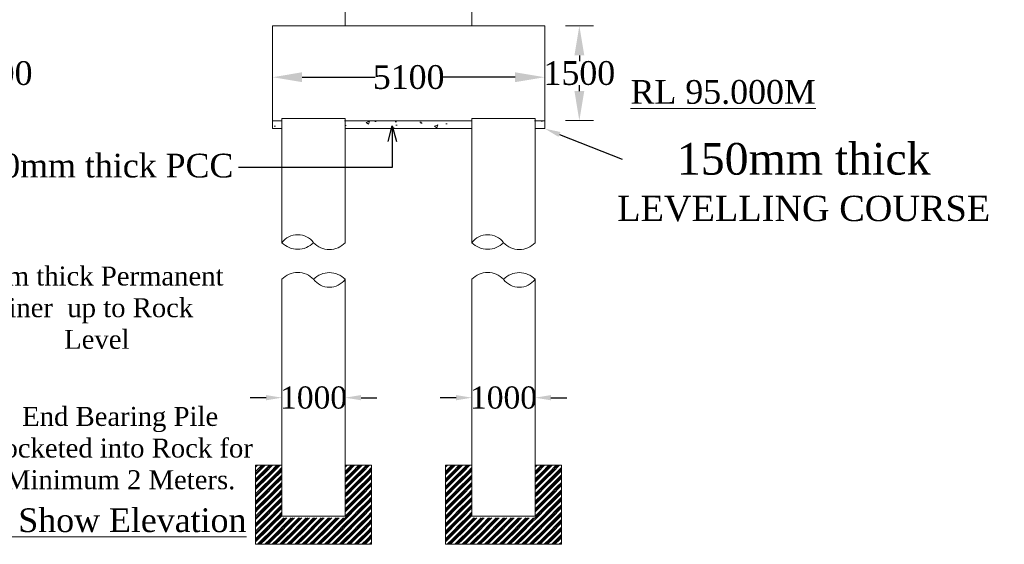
# Model space of a CAD drawing. Header units: millimetres. Extents: x 103078 to 25259364, y -3207472 to 1158446.
# Tile 37 of 40: x 13568296 to 13599394, y 1036730 to 1053309. Entities that reach past the tile are written whole.
import ezdxf
from ezdxf import colors
from ezdxf.entities.mleader import LeaderData, LeaderLine
from ezdxf.math import Vec2, Vec3

# ---------------------------------------------------------------- set-up
doc = ezdxf.new("R2010")
doc.units = ezdxf.units.MM
doc.header["$LTSCALE"] = 60
doc.header["$MEASUREMENT"] = 0
doc.styles.add('PDF Arial Bold', font='times.ttf')
doc.styles.add('style1', font='txt.shx', dxfattribs={"height": 1})
doc.dimstyles.get("Standard").update_dxf_attribs({"dimtxt": 400, "dimasz": 215, "dimexe": 0.18, "dimexo": 0.0625, "dimgap": 0.09, "dimtad": 0, "dimtih": 1, "dimtoh": 1, "dimdec": 0, "dimzin": 4, "dimdsep": 46, "dimtxsty": 'Standard', "dimblk": 'OPEN90', "dimcen": 0, "dimadec": 0, "dimazin": 1, "dimtfac": 1, "dimtdec": 0, "dimtix": 1, "dimtofl": 0, "dimtmove": 0, "dimatfit": 3, "dimldrblk": 'OPEN30', "dimfxl": 1, "dimtolj": 1, "dimtzin": 0, "dimarcsym": 0})

# ---------------------------------------------------------------- blocks, each defined once
blk = doc.blocks.new('*D403')
at = {"color": 0, "linetype": 'Continuous', "lineweight": -2, "transparency": 16777216}
for p, q in [((13567569, 1053116), (13567569, 1053116)), ((13567569, 1052181), (13567569, 1051998)), ((13567569, 1051052), (13567569, 1051235)), ((13567569, 1050117), (13567569, 1050117))]:
    blk.add_line(p, q, dxfattribs=at)
at = {"color": 0, "linetype": 'Continuous', "lineweight": 9, "transparency": 16777216}
for points in [[(13567413, 1052181), (13567725, 1052181), (13567569, 1053116)], [(13567413, 1051052), (13567725, 1051052), (13567569, 1050117)]]:
    blk.add_solid(points, dxfattribs=at)
at = {"layer": 'Defpoints', "color": 0, "linetype": 'Continuous', "lineweight": 9, "transparency": 16777216}
for p in [(13567569, 1053116), (13567569, 1050117), (13567569, 1050117)]:
    blk.add_point(p, dxfattribs=at)
at = {"color": 0, "linetype": 'Continuous', "lineweight": 9, "transparency": 16777216, "insert": (13567569, 1051616), "char_height": 500, "attachment_point": 5}
blk.add_mtext('\\A1;{\\fTimes New Roman|b0|i0|c0|p18;\\H1.5x;1500}', dxfattribs=at)
blk = doc.blocks.new('*D404')
at = {"color": 0, "linetype": 'Continuous', "lineweight": -2, "transparency": 16777216}
for p, q in [((13576282, 1051491), (13576282, 1051491)), ((13577217, 1051491), (13579519, 1051491)), ((13583944, 1051491), (13581642, 1051491)), ((13584879, 1051491), (13584879, 1051491))]:
    blk.add_line(p, q, dxfattribs=at)
at = {"color": 0, "linetype": 'Continuous', "lineweight": 9, "transparency": 16777216}
for points in [[(13577217, 1051647), (13577217, 1051335), (13576282, 1051491)], [(13583944, 1051647), (13583944, 1051335), (13584879, 1051491)]]:
    blk.add_solid(points, dxfattribs=at)
at = {"layer": 'Defpoints', "color": 0, "linetype": 'Continuous', "lineweight": 9, "transparency": 16777216}
for p in [(13576282, 1051491), (13584879, 1051491), (13584879, 1051491)]:
    blk.add_point(p, dxfattribs=at)
at = {"color": 0, "linetype": 'Continuous', "lineweight": 9, "transparency": 16777216, "insert": (13580581, 1051491), "char_height": 500, "attachment_point": 5}
blk.add_mtext('\\A1;{\\fTimes New Roman|b0|i0|c0|p18;\\H1.5x;5100}', dxfattribs=at)
blk = doc.blocks.new('*D119')
at = {"color": 0, "linetype": 'Continuous', "lineweight": -2, "transparency": 16777216}
for p, q in [((13585972, 1053117), (13585973, 1053117)), ((13585972, 1052182), (13585972, 1051999)), ((13585972, 1051053), (13585972, 1051236)), ((13585972, 1050118), (13585973, 1050118))]:
    blk.add_line(p, q, dxfattribs=at)
at = {"color": 0, "linetype": 'Continuous', "lineweight": 9, "transparency": 16777216}
for points in [[(13585817, 1052182), (13586128, 1052182), (13585972, 1053117)], [(13585817, 1051053), (13586128, 1051053), (13585972, 1050118)]]:
    blk.add_solid(points, dxfattribs=at)
at = {"layer": 'Defpoints', "color": 0, "linetype": 'Continuous', "lineweight": 9, "transparency": 16777216}
for p in [(13585972, 1053117), (13585972, 1050118), (13585972, 1050118)]:
    blk.add_point(p, dxfattribs=at)
at = {"color": 0, "linetype": 'Continuous', "lineweight": 9, "transparency": 16777216, "insert": (13585972, 1051618), "char_height": 500, "attachment_point": 5}
blk.add_mtext('\\A1;{\\fTimes New Roman|b0|i0|c0|p18;\\H1.5x;1500}', dxfattribs=at)
blk = doc.blocks.new('*D240')
at = {"color": 0, "linetype": 'Continuous', "lineweight": -2, "ltscale": 2, "transparency": 16777216}
for p, q in [((13582077, 1041364), (13581577, 1041364)), ((13582577, 1041364), (13582577, 1041364)), ((13584576, 1041364), (13584576, 1041364)), ((13585076, 1041364), (13585576, 1041364))]:
    blk.add_line(p, q, dxfattribs=at)
at = {"color": 0, "linetype": 'Continuous', "lineweight": 9, "ltscale": 2, "transparency": 16777216}
for points in [[(13582077, 1041447), (13582077, 1041281), (13582577, 1041364)], [(13585076, 1041447), (13585076, 1041281), (13584576, 1041364)]]:
    blk.add_solid(points, dxfattribs=at)
at = {"layer": 'Defpoints', "color": 0, "linetype": 'Continuous', "lineweight": 9, "ltscale": 2, "transparency": 16777216}
for p in [(13582577, 1041364), (13584576, 1041364), (13584576, 1041364)]:
    blk.add_point(p, dxfattribs=at)
at = {"color": 0, "linetype": 'Continuous', "lineweight": 9, "ltscale": 2, "transparency": 16777216, "insert": (13583577, 1041364), "char_height": 500, "attachment_point": 5, "style": 'PDF Arial Bold'}
blk.add_mtext('\\A1;{\\H1.4x;1000}', dxfattribs=at)
blk = doc.blocks.new('*D241')
at = {"color": 0, "linetype": 'Continuous', "lineweight": -2, "ltscale": 2, "transparency": 16777216}
for p, q in [((13582077, 1041364), (13581577, 1041364)), ((13582577, 1041364), (13582577, 1041364)), ((13584576, 1041364), (13584576, 1041364)), ((13585076, 1041364), (13585576, 1041364))]:
    blk.add_line(p, q, dxfattribs=at)
at = {"color": 0, "linetype": 'Continuous', "lineweight": 9, "ltscale": 2, "transparency": 16777216}
for points in [[(13582077, 1041447), (13582077, 1041281), (13582577, 1041364)], [(13585076, 1041447), (13585076, 1041281), (13584576, 1041364)]]:
    blk.add_solid(points, dxfattribs=at)
at = {"layer": 'Defpoints', "color": 0, "linetype": 'Continuous', "lineweight": 9, "ltscale": 2, "transparency": 16777216}
for p in [(13582577, 1041364), (13584576, 1041364), (13584576, 1041364)]:
    blk.add_point(p, dxfattribs=at)
at = {"color": 0, "linetype": 'Continuous', "lineweight": 9, "ltscale": 2, "transparency": 16777216, "insert": (13583577, 1041364), "char_height": 500, "attachment_point": 5, "style": 'PDF Arial Bold'}
blk.add_mtext('\\A1;{\\H1.4x;1000}', dxfattribs=at)
blk = doc.blocks.new('*D242')
at = {"color": 0, "linetype": 'Continuous', "lineweight": -2, "ltscale": 2, "transparency": 16777216}
for p, q in [((13582077, 1041364), (13581577, 1041364)), ((13582577, 1041364), (13582577, 1041364)), ((13584576, 1041364), (13584576, 1041364)), ((13585076, 1041364), (13585576, 1041364))]:
    blk.add_line(p, q, dxfattribs=at)
at = {"color": 0, "linetype": 'Continuous', "lineweight": 9, "ltscale": 2, "transparency": 16777216}
for points in [[(13582077, 1041447), (13582077, 1041281), (13582577, 1041364)], [(13585076, 1041447), (13585076, 1041281), (13584576, 1041364)]]:
    blk.add_solid(points, dxfattribs=at)
at = {"layer": 'Defpoints', "color": 0, "linetype": 'Continuous', "lineweight": 9, "ltscale": 2, "transparency": 16777216}
for p in [(13582577, 1041364), (13584576, 1041364), (13584576, 1041364)]:
    blk.add_point(p, dxfattribs=at)
at = {"color": 0, "linetype": 'Continuous', "lineweight": 9, "ltscale": 2, "transparency": 16777216, "insert": (13583577, 1041364), "char_height": 500, "attachment_point": 5, "style": 'PDF Arial Bold'}
blk.add_mtext('\\A1;{\\H1.4x;1000}', dxfattribs=at)
blk = doc.blocks.new('*D243')
at = {"color": 0, "linetype": 'Continuous', "lineweight": -2, "ltscale": 2, "transparency": 16777216}
for p, q in [((13582077, 1041364), (13581577, 1041364)), ((13582577, 1041364), (13582577, 1041364)), ((13584576, 1041364), (13584576, 1041364)), ((13585076, 1041364), (13585576, 1041364))]:
    blk.add_line(p, q, dxfattribs=at)
at = {"color": 0, "linetype": 'Continuous', "lineweight": 9, "ltscale": 2, "transparency": 16777216}
for points in [[(13582077, 1041447), (13582077, 1041281), (13582577, 1041364)], [(13585076, 1041447), (13585076, 1041281), (13584576, 1041364)]]:
    blk.add_solid(points, dxfattribs=at)
at = {"layer": 'Defpoints', "color": 0, "linetype": 'Continuous', "lineweight": 9, "ltscale": 2, "transparency": 16777216}
for p in [(13582577, 1041364), (13584576, 1041364), (13584576, 1041364)]:
    blk.add_point(p, dxfattribs=at)
at = {"color": 0, "linetype": 'Continuous', "lineweight": 9, "ltscale": 2, "transparency": 16777216, "insert": (13583577, 1041364), "char_height": 500, "attachment_point": 5, "style": 'PDF Arial Bold'}
blk.add_mtext('\\A1;{\\H1.4x;1000}', dxfattribs=at)
blk = doc.blocks.new('*D244')
at = {"color": 0, "linetype": 'Continuous', "lineweight": -2, "ltscale": 2, "transparency": 16777216}
for p, q in [((13582077, 1041364), (13581577, 1041364)), ((13582577, 1041364), (13582577, 1041364)), ((13584576, 1041364), (13584576, 1041364)), ((13585076, 1041364), (13585576, 1041364))]:
    blk.add_line(p, q, dxfattribs=at)
at = {"color": 0, "linetype": 'Continuous', "lineweight": 9, "ltscale": 2, "transparency": 16777216}
for points in [[(13582077, 1041447), (13582077, 1041281), (13582577, 1041364)], [(13585076, 1041447), (13585076, 1041281), (13584576, 1041364)]]:
    blk.add_solid(points, dxfattribs=at)
at = {"layer": 'Defpoints', "color": 0, "linetype": 'Continuous', "lineweight": 9, "ltscale": 2, "transparency": 16777216}
for p in [(13582577, 1041364), (13584576, 1041364), (13584576, 1041364)]:
    blk.add_point(p, dxfattribs=at)
at = {"color": 0, "linetype": 'Continuous', "lineweight": 9, "ltscale": 2, "transparency": 16777216, "insert": (13583577, 1041364), "char_height": 500, "attachment_point": 5, "style": 'PDF Arial Bold'}
blk.add_mtext('\\A1;{\\H1.4x;1000}', dxfattribs=at)
blk = doc.blocks.new('*D245')
at = {"color": 0, "linetype": 'Continuous', "lineweight": -2, "ltscale": 2, "transparency": 16777216}
for p, q in [((13582077, 1041364), (13581577, 1041364)), ((13582577, 1041364), (13582577, 1041364)), ((13584576, 1041364), (13584576, 1041364)), ((13585076, 1041364), (13585576, 1041364))]:
    blk.add_line(p, q, dxfattribs=at)
at = {"color": 0, "linetype": 'Continuous', "lineweight": 9, "ltscale": 2, "transparency": 16777216}
for points in [[(13582077, 1041447), (13582077, 1041281), (13582577, 1041364)], [(13585076, 1041447), (13585076, 1041281), (13584576, 1041364)]]:
    blk.add_solid(points, dxfattribs=at)
at = {"layer": 'Defpoints', "color": 0, "linetype": 'Continuous', "lineweight": 9, "ltscale": 2, "transparency": 16777216}
for p in [(13582577, 1041364), (13584576, 1041364), (13584576, 1041364)]:
    blk.add_point(p, dxfattribs=at)
at = {"color": 0, "linetype": 'Continuous', "lineweight": 9, "ltscale": 2, "transparency": 16777216, "insert": (13583577, 1041364), "char_height": 500, "attachment_point": 5, "style": 'PDF Arial Bold'}
blk.add_mtext('\\A1;{\\H1.4x;1000}', dxfattribs=at)
blk = doc.blocks.new('*D246')
at = {"color": 0, "linetype": 'Continuous', "lineweight": -2, "ltscale": 2, "transparency": 16777216}
for p, q in [((13582077, 1041364), (13581577, 1041364)), ((13582577, 1041364), (13582577, 1041364)), ((13584576, 1041364), (13584576, 1041364)), ((13585076, 1041364), (13585576, 1041364))]:
    blk.add_line(p, q, dxfattribs=at)
at = {"color": 0, "linetype": 'Continuous', "lineweight": 9, "ltscale": 2, "transparency": 16777216}
for points in [[(13582077, 1041447), (13582077, 1041281), (13582577, 1041364)], [(13585076, 1041447), (13585076, 1041281), (13584576, 1041364)]]:
    blk.add_solid(points, dxfattribs=at)
at = {"layer": 'Defpoints', "color": 0, "linetype": 'Continuous', "lineweight": 9, "ltscale": 2, "transparency": 16777216}
for p in [(13582577, 1041364), (13584576, 1041364), (13584576, 1041364)]:
    blk.add_point(p, dxfattribs=at)
at = {"color": 0, "linetype": 'Continuous', "lineweight": 9, "ltscale": 2, "transparency": 16777216, "insert": (13583577, 1041364), "char_height": 500, "attachment_point": 5, "style": 'PDF Arial Bold'}
blk.add_mtext('\\A1;{\\H1.4x;1000}', dxfattribs=at)
blk = doc.blocks.new('*D247')
at = {"color": 0, "linetype": 'Continuous', "lineweight": -2, "ltscale": 2, "transparency": 16777216}
for p, q in [((13582077, 1041364), (13581577, 1041364)), ((13582577, 1041364), (13582577, 1041364)), ((13584576, 1041364), (13584576, 1041364)), ((13585076, 1041364), (13585576, 1041364))]:
    blk.add_line(p, q, dxfattribs=at)
at = {"color": 0, "linetype": 'Continuous', "lineweight": 9, "ltscale": 2, "transparency": 16777216}
for points in [[(13582077, 1041447), (13582077, 1041281), (13582577, 1041364)], [(13585076, 1041447), (13585076, 1041281), (13584576, 1041364)]]:
    blk.add_solid(points, dxfattribs=at)
at = {"layer": 'Defpoints', "color": 0, "linetype": 'Continuous', "lineweight": 9, "ltscale": 2, "transparency": 16777216}
for p in [(13582577, 1041364), (13584576, 1041364), (13584576, 1041364)]:
    blk.add_point(p, dxfattribs=at)
at = {"color": 0, "linetype": 'Continuous', "lineweight": 9, "ltscale": 2, "transparency": 16777216, "insert": (13583577, 1041364), "char_height": 500, "attachment_point": 5, "style": 'PDF Arial Bold'}
blk.add_mtext('\\A1;{\\H1.4x;1000}', dxfattribs=at)
blk = doc.blocks.new('*D266')
at = {"color": 0, "linetype": 'Continuous', "lineweight": -2, "ltscale": 2, "transparency": 16777216}
for p, q in [((13582077, 1041364), (13581577, 1041364)), ((13582577, 1041364), (13582577, 1041364)), ((13584576, 1041364), (13584576, 1041364)), ((13585076, 1041364), (13585576, 1041364))]:
    blk.add_line(p, q, dxfattribs=at)
at = {"color": 0, "linetype": 'Continuous', "lineweight": 9, "ltscale": 2, "transparency": 16777216}
for points in [[(13582077, 1041447), (13582077, 1041281), (13582577, 1041364)], [(13585076, 1041447), (13585076, 1041281), (13584576, 1041364)]]:
    blk.add_solid(points, dxfattribs=at)
at = {"layer": 'Defpoints', "color": 0, "linetype": 'Continuous', "lineweight": 9, "ltscale": 2, "transparency": 16777216}
for p in [(13582577, 1041364), (13584576, 1041364), (13584576, 1041364)]:
    blk.add_point(p, dxfattribs=at)
at = {"color": 0, "linetype": 'Continuous', "lineweight": 9, "ltscale": 2, "transparency": 16777216, "insert": (13583577, 1041364), "char_height": 500, "attachment_point": 5, "style": 'PDF Arial Bold'}
blk.add_mtext('\\A1;{\\H1.4x;1000}', dxfattribs=at)
blk = doc.blocks.new('*D267')
at = {"color": 0, "linetype": 'Continuous', "lineweight": -2, "ltscale": 2, "transparency": 16777216}
for p, q in [((13582077, 1041364), (13581577, 1041364)), ((13582577, 1041364), (13582577, 1041364)), ((13584576, 1041364), (13584576, 1041364)), ((13585076, 1041364), (13585576, 1041364))]:
    blk.add_line(p, q, dxfattribs=at)
at = {"color": 0, "linetype": 'Continuous', "lineweight": 9, "ltscale": 2, "transparency": 16777216}
for points in [[(13582077, 1041447), (13582077, 1041281), (13582577, 1041364)], [(13585076, 1041447), (13585076, 1041281), (13584576, 1041364)]]:
    blk.add_solid(points, dxfattribs=at)
at = {"layer": 'Defpoints', "color": 0, "linetype": 'Continuous', "lineweight": 9, "ltscale": 2, "transparency": 16777216}
for p in [(13582577, 1041364), (13584576, 1041364), (13584576, 1041364)]:
    blk.add_point(p, dxfattribs=at)
at = {"color": 0, "linetype": 'Continuous', "lineweight": 9, "ltscale": 2, "transparency": 16777216, "insert": (13583577, 1041364), "char_height": 500, "attachment_point": 5, "style": 'PDF Arial Bold'}
blk.add_mtext('\\A1;{\\H1.4x;1000}', dxfattribs=at)
blk = doc.blocks.new('*D268')
at = {"color": 0, "linetype": 'Continuous', "lineweight": -2, "ltscale": 2, "transparency": 16777216}
for p, q in [((13582077, 1041364), (13581577, 1041364)), ((13582577, 1041364), (13582577, 1041364)), ((13584576, 1041364), (13584576, 1041364)), ((13585076, 1041364), (13585576, 1041364))]:
    blk.add_line(p, q, dxfattribs=at)
at = {"color": 0, "linetype": 'Continuous', "lineweight": 9, "ltscale": 2, "transparency": 16777216}
for points in [[(13582077, 1041447), (13582077, 1041281), (13582577, 1041364)], [(13585076, 1041447), (13585076, 1041281), (13584576, 1041364)]]:
    blk.add_solid(points, dxfattribs=at)
at = {"layer": 'Defpoints', "color": 0, "linetype": 'Continuous', "lineweight": 9, "ltscale": 2, "transparency": 16777216}
for p in [(13582577, 1041364), (13584576, 1041364), (13584576, 1041364)]:
    blk.add_point(p, dxfattribs=at)
at = {"color": 0, "linetype": 'Continuous', "lineweight": 9, "ltscale": 2, "transparency": 16777216, "insert": (13583577, 1041364), "char_height": 500, "attachment_point": 5, "style": 'PDF Arial Bold'}
blk.add_mtext('\\A1;{\\H1.4x;1000}', dxfattribs=at)
blk = doc.blocks.new('*D269')
at = {"color": 0, "linetype": 'Continuous', "lineweight": -2, "ltscale": 2, "transparency": 16777216}
for p, q in [((13582077, 1041364), (13581577, 1041364)), ((13582577, 1041364), (13582577, 1041364)), ((13584576, 1041364), (13584576, 1041364)), ((13585076, 1041364), (13585576, 1041364))]:
    blk.add_line(p, q, dxfattribs=at)
at = {"color": 0, "linetype": 'Continuous', "lineweight": 9, "ltscale": 2, "transparency": 16777216}
for points in [[(13582077, 1041447), (13582077, 1041281), (13582577, 1041364)], [(13585076, 1041447), (13585076, 1041281), (13584576, 1041364)]]:
    blk.add_solid(points, dxfattribs=at)
at = {"layer": 'Defpoints', "color": 0, "linetype": 'Continuous', "lineweight": 9, "ltscale": 2, "transparency": 16777216}
for p in [(13582577, 1041364), (13584576, 1041364), (13584576, 1041364)]:
    blk.add_point(p, dxfattribs=at)
at = {"color": 0, "linetype": 'Continuous', "lineweight": 9, "ltscale": 2, "transparency": 16777216, "insert": (13583577, 1041364), "char_height": 500, "attachment_point": 5, "style": 'PDF Arial Bold'}
blk.add_mtext('\\A1;{\\H1.4x;1000}', dxfattribs=at)
blk = doc.blocks.new('*D270')
at = {"color": 0, "linetype": 'Continuous', "lineweight": -2, "ltscale": 2, "transparency": 16777216}
for p, q in [((13582077, 1041364), (13581577, 1041364)), ((13582577, 1041364), (13582577, 1041364)), ((13584576, 1041364), (13584576, 1041364)), ((13585076, 1041364), (13585576, 1041364))]:
    blk.add_line(p, q, dxfattribs=at)
at = {"color": 0, "linetype": 'Continuous', "lineweight": 9, "ltscale": 2, "transparency": 16777216}
for points in [[(13582077, 1041447), (13582077, 1041281), (13582577, 1041364)], [(13585076, 1041447), (13585076, 1041281), (13584576, 1041364)]]:
    blk.add_solid(points, dxfattribs=at)
at = {"layer": 'Defpoints', "color": 0, "linetype": 'Continuous', "lineweight": 9, "ltscale": 2, "transparency": 16777216}
for p in [(13582577, 1041364), (13584576, 1041364), (13584576, 1041364)]:
    blk.add_point(p, dxfattribs=at)
at = {"color": 0, "linetype": 'Continuous', "lineweight": 9, "ltscale": 2, "transparency": 16777216, "insert": (13583577, 1041364), "char_height": 500, "attachment_point": 5, "style": 'PDF Arial Bold'}
blk.add_mtext('\\A1;{\\H1.4x;1000}', dxfattribs=at)
blk = doc.blocks.new('*D271')
at = {"color": 0, "linetype": 'Continuous', "lineweight": -2, "ltscale": 2, "transparency": 16777216}
for p, q in [((13582077, 1041364), (13581577, 1041364)), ((13582577, 1041364), (13582577, 1041364)), ((13584576, 1041364), (13584576, 1041364)), ((13585076, 1041364), (13585576, 1041364))]:
    blk.add_line(p, q, dxfattribs=at)
at = {"color": 0, "linetype": 'Continuous', "lineweight": 9, "ltscale": 2, "transparency": 16777216}
for points in [[(13582077, 1041447), (13582077, 1041281), (13582577, 1041364)], [(13585076, 1041447), (13585076, 1041281), (13584576, 1041364)]]:
    blk.add_solid(points, dxfattribs=at)
at = {"layer": 'Defpoints', "color": 0, "linetype": 'Continuous', "lineweight": 9, "ltscale": 2, "transparency": 16777216}
for p in [(13582577, 1041364), (13584576, 1041364), (13584576, 1041364)]:
    blk.add_point(p, dxfattribs=at)
at = {"color": 0, "linetype": 'Continuous', "lineweight": 9, "ltscale": 2, "transparency": 16777216, "insert": (13583577, 1041364), "char_height": 500, "attachment_point": 5, "style": 'PDF Arial Bold'}
blk.add_mtext('\\A1;{\\H1.4x;1000}', dxfattribs=at)
blk = doc.blocks.new('*D272')
at = {"color": 0, "linetype": 'Continuous', "lineweight": -2, "ltscale": 2, "transparency": 16777216}
for p, q in [((13582077, 1041364), (13581577, 1041364)), ((13582577, 1041364), (13582577, 1041364)), ((13584576, 1041364), (13584576, 1041364)), ((13585076, 1041364), (13585576, 1041364))]:
    blk.add_line(p, q, dxfattribs=at)
at = {"color": 0, "linetype": 'Continuous', "lineweight": 9, "ltscale": 2, "transparency": 16777216}
for points in [[(13582077, 1041447), (13582077, 1041281), (13582577, 1041364)], [(13585076, 1041447), (13585076, 1041281), (13584576, 1041364)]]:
    blk.add_solid(points, dxfattribs=at)
at = {"layer": 'Defpoints', "color": 0, "linetype": 'Continuous', "lineweight": 9, "ltscale": 2, "transparency": 16777216}
for p in [(13582577, 1041364), (13584576, 1041364), (13584576, 1041364)]:
    blk.add_point(p, dxfattribs=at)
at = {"color": 0, "linetype": 'Continuous', "lineweight": 9, "ltscale": 2, "transparency": 16777216, "insert": (13583577, 1041364), "char_height": 500, "attachment_point": 5, "style": 'PDF Arial Bold'}
blk.add_mtext('\\A1;{\\H1.4x;1000}', dxfattribs=at)
blk = doc.blocks.new('*D273')
at = {"color": 0, "linetype": 'Continuous', "lineweight": -2, "ltscale": 2, "transparency": 16777216}
for p, q in [((13582077, 1041364), (13581577, 1041364)), ((13582577, 1041364), (13582577, 1041364)), ((13584576, 1041364), (13584576, 1041364)), ((13585076, 1041364), (13585576, 1041364))]:
    blk.add_line(p, q, dxfattribs=at)
at = {"color": 0, "linetype": 'Continuous', "lineweight": 9, "ltscale": 2, "transparency": 16777216}
for points in [[(13582077, 1041447), (13582077, 1041281), (13582577, 1041364)], [(13585076, 1041447), (13585076, 1041281), (13584576, 1041364)]]:
    blk.add_solid(points, dxfattribs=at)
at = {"layer": 'Defpoints', "color": 0, "linetype": 'Continuous', "lineweight": 9, "ltscale": 2, "transparency": 16777216}
for p in [(13582577, 1041364), (13584576, 1041364), (13584576, 1041364)]:
    blk.add_point(p, dxfattribs=at)
at = {"color": 0, "linetype": 'Continuous', "lineweight": 9, "ltscale": 2, "transparency": 16777216, "insert": (13583577, 1041364), "char_height": 500, "attachment_point": 5, "style": 'PDF Arial Bold'}
blk.add_mtext('\\A1;{\\H1.4x;1000}', dxfattribs=at)
blk = doc.blocks.new('*D274')
at = {"color": 0, "linetype": 'Continuous', "lineweight": -2, "ltscale": 2, "transparency": 16777216}
for p, q in [((13582077, 1041364), (13581577, 1041364)), ((13582577, 1041364), (13582577, 1041364)), ((13584576, 1041364), (13584576, 1041364)), ((13585076, 1041364), (13585576, 1041364))]:
    blk.add_line(p, q, dxfattribs=at)
at = {"color": 0, "linetype": 'Continuous', "lineweight": 9, "ltscale": 2, "transparency": 16777216}
for points in [[(13582077, 1041447), (13582077, 1041281), (13582577, 1041364)], [(13585076, 1041447), (13585076, 1041281), (13584576, 1041364)]]:
    blk.add_solid(points, dxfattribs=at)
at = {"layer": 'Defpoints', "color": 0, "linetype": 'Continuous', "lineweight": 9, "ltscale": 2, "transparency": 16777216}
for p in [(13582577, 1041364), (13584576, 1041364), (13584576, 1041364)]:
    blk.add_point(p, dxfattribs=at)
at = {"color": 0, "linetype": 'Continuous', "lineweight": 9, "ltscale": 2, "transparency": 16777216, "insert": (13583577, 1041364), "char_height": 500, "attachment_point": 5, "style": 'PDF Arial Bold'}
blk.add_mtext('\\A1;{\\H1.4x;1000}', dxfattribs=at)
blk = doc.blocks.new('*D275')
at = {"color": 0, "linetype": 'Continuous', "lineweight": -2, "ltscale": 2, "transparency": 16777216}
for p, q in [((13582077, 1041364), (13581577, 1041364)), ((13582577, 1041364), (13582577, 1041364)), ((13584576, 1041364), (13584576, 1041364)), ((13585076, 1041364), (13585576, 1041364))]:
    blk.add_line(p, q, dxfattribs=at)
at = {"color": 0, "linetype": 'Continuous', "lineweight": 9, "ltscale": 2, "transparency": 16777216}
for points in [[(13582077, 1041447), (13582077, 1041281), (13582577, 1041364)], [(13585076, 1041447), (13585076, 1041281), (13584576, 1041364)]]:
    blk.add_solid(points, dxfattribs=at)
at = {"layer": 'Defpoints', "color": 0, "linetype": 'Continuous', "lineweight": 9, "ltscale": 2, "transparency": 16777216}
for p in [(13582577, 1041364), (13584576, 1041364), (13584576, 1041364)]:
    blk.add_point(p, dxfattribs=at)
at = {"color": 0, "linetype": 'Continuous', "lineweight": 9, "ltscale": 2, "transparency": 16777216, "insert": (13583577, 1041364), "char_height": 500, "attachment_point": 5, "style": 'PDF Arial Bold'}
blk.add_mtext('\\A1;{\\H1.4x;1000}', dxfattribs=at)
blk = doc.blocks.new('*D276')
at = {"color": 0, "linetype": 'Continuous', "lineweight": -2, "ltscale": 2, "transparency": 16777216}
for p, q in [((13582077, 1041364), (13581577, 1041364)), ((13582577, 1041364), (13582577, 1041364)), ((13584576, 1041364), (13584576, 1041364)), ((13585076, 1041364), (13585576, 1041364))]:
    blk.add_line(p, q, dxfattribs=at)
at = {"color": 0, "linetype": 'Continuous', "lineweight": 9, "ltscale": 2, "transparency": 16777216}
for points in [[(13582077, 1041447), (13582077, 1041281), (13582577, 1041364)], [(13585076, 1041447), (13585076, 1041281), (13584576, 1041364)]]:
    blk.add_solid(points, dxfattribs=at)
at = {"layer": 'Defpoints', "color": 0, "linetype": 'Continuous', "lineweight": 9, "ltscale": 2, "transparency": 16777216}
for p in [(13582577, 1041364), (13584576, 1041364), (13584576, 1041364)]:
    blk.add_point(p, dxfattribs=at)
at = {"color": 0, "linetype": 'Continuous', "lineweight": 9, "ltscale": 2, "transparency": 16777216, "insert": (13583577, 1041364), "char_height": 500, "attachment_point": 5, "style": 'PDF Arial Bold'}
blk.add_mtext('\\A1;{\\H1.4x;1000}', dxfattribs=at)
blk = doc.blocks.new('*D248')
at = {"color": 0, "linetype": 'Continuous', "lineweight": -2, "ltscale": 2, "transparency": 16777216}
for p, q in [((13576079, 1041364), (13575579, 1041364)), ((13576579, 1041364), (13576579, 1041364)), ((13578578, 1041364), (13578578, 1041364)), ((13579078, 1041364), (13579578, 1041364))]:
    blk.add_line(p, q, dxfattribs=at)
at = {"color": 0, "linetype": 'Continuous', "lineweight": 9, "ltscale": 2, "transparency": 16777216}
for points in [[(13576079, 1041447), (13576079, 1041281), (13576579, 1041364)], [(13579078, 1041447), (13579078, 1041281), (13578578, 1041364)]]:
    blk.add_solid(points, dxfattribs=at)
at = {"layer": 'Defpoints', "color": 0, "linetype": 'Continuous', "lineweight": 9, "ltscale": 2, "transparency": 16777216}
for p in [(13576579, 1041364), (13578578, 1041364), (13578578, 1041364)]:
    blk.add_point(p, dxfattribs=at)
at = {"color": 0, "linetype": 'Continuous', "lineweight": 9, "ltscale": 2, "transparency": 16777216, "insert": (13577578, 1041364), "char_height": 500, "attachment_point": 5, "style": 'PDF Arial Bold'}
blk.add_mtext('\\A1;{\\H1.4x;1000}', dxfattribs=at)

msp = doc.modelspace()

# ---------------------------------------------------------------- hatches: boundary and pattern name
at = {"linetype": 'Continuous', "lineweight": 9, "ltscale": 2}
h = msp.add_hatch(dxfattribs=at)
h.set_pattern_fill('AR-CONC', color=256, scale=150)
h.set_pattern_definition([(50, (5539348.2, 2181546.9), (1075.89027, -94.1282), [112.5, -1237.5]), (355, (5539348.2, 2181546.9), (-208.127, 1128.2882), [90, -990]), (100.451444, (5539437.9, 2181539), (867.76327, 1034.15999), [95.61029, -1051.71317]), (46.1842, (5539348.2, 2181846.9), (1600.862, -248.27892), [168.75, -1856.25]), (96.635635, (5539481.6, 2181826.2), (1401.99292, 1461.1779), [143.4155, -1577.57064]), (351.184164, (5539348.2, 2181846.9), (1401.99292, 1461.1779), [135, -1485]), (21, (5539498.2, 2181771.9), (895.36058, -603.92834), [112.5, -1237.5]), (326, (5539498.2, 2181771.9), (364.973, 1087.72507), [90, -990]), (71.451445, (5539572.8, 2181721.6), (1260.33357, 483.79673), [95.61029, -1051.71317]), (37.5, (5539348.22, 2181546.88), (18.239783, 499.34078), [0, -978, 0, -1005, 0, -993.75]), (7.5, (5539348.2, 2181546.9), (394.604306, 591.617568), [0, -573, 0, -955.5, 0, -378.75]), (327.5, (5539013.72, 2181546.88), (800.733654, -33.832308), [0, -375, 0, -1170, 0, -1552.5]), (317.5, (5538863.7, 2181546.9), (874.779254, 150.157473), [0, -487.5, 0, -777, 0, -1102.5])])
h.paths.add_polyline_path([(13576556.3, 1050116.6), (13576281.9, 1050116.6), (13576281.9, 1049866.6), (13576556.3, 1049866.6)])
h.paths.add_polyline_path([(13582554.5, 1050116.6), (13578555.7, 1050116.6), (13578555.7, 1049866.6), (13582554.5, 1049866.6)])
h.paths.add_polyline_path([(13584879.3, 1050116.6), (13584553.9, 1050116.6), (13584553.9, 1049866.6), (13584879.3, 1049866.6)])
h = msp.add_hatch(dxfattribs=at)
h.set_pattern_fill('GOST_GROUND', scale=16.666667)
h.set_pattern_definition([(45, (2376574.16, 1392332.62), (235.7022595, 0), [333.333332]), (45, (2376624.16, 1392332.62), (235.7022595, 0), [333.333332]), (45, (2376674.16, 1392332.62), (235.7022595, 0), [333.333332])])
h.paths.add_polyline_path([(13576578.7, 1039230.2), (13575745.4, 1039230.2), (13575745.4, 1036730.2), (13579412, 1036730.2), (13579412, 1039230.2), (13578578.7, 1039230.2), (13578578.7, 1037563.5), (13576578.7, 1037563.5)])
h = msp.add_hatch(dxfattribs=at)
h.set_pattern_fill('GOST_GROUND', scale=16.666667)
h.set_pattern_definition([(45, (2382572.35, 1392332.62), (235.7022595, 0), [333.333332]), (45, (2382622.35, 1392332.62), (235.7022595, 0), [333.333332]), (45, (2382672.35, 1392332.62), (235.7022595, 0), [333.333332])])
h.paths.add_polyline_path([(13582576.9, 1039230.2), (13581743.6, 1039230.2), (13581743.6, 1036730.2), (13585410.2, 1036730.2), (13585410.2, 1039230.2), (13584576.9, 1039230.2), (13584576.9, 1037563.5), (13582576.9, 1037563.5)])

# ---------------------------------------------------------------- linework, layer by layer
at = {"linetype": 'Continuous', "lineweight": 9}
for p, q in [((13578578.1, 1053115.7), (13578578.1, 1057196)), ((13582576.9, 1053115.7), (13582576.9, 1057196)), ((13584879.3, 1053115.7), (13576281.9, 1053115.7)), ((13576281.9, 1049866.6), (13576281.9, 1053115.7)), ((13584879.3, 1049866.6), (13584879.3, 1053115.7)), ((13585530.3, 1053117.2), (13586414.5, 1053117.2)), ((13578578.1, 1050191.6), (13576578.7, 1050191.6)), ((13584576.3, 1050191.6), (13582576.9, 1050191.6)), ((13576578.7, 1050116.6), (13576281.9, 1050116.6)), ((13576556.3, 1050116.6), (13576281.9, 1050116.6)), ((13582554.5, 1050116.6), (13578555.7, 1050116.6)), ((13582576.9, 1050116.6), (13578578.1, 1050116.6)), ((13584879.3, 1050116.6), (13584553.9, 1050116.6)), ((13584879.3, 1050116.6), (13584576.3, 1050116.6)), ((13585530.3, 1050118.2), (13586414.5, 1050118.2)), ((13576556.3, 1049866.6), (13576281.9, 1049866.6)), ((13582576.9, 1049866.6), (13578578.1, 1049866.6)), ((13584879.3, 1049866.6), (13584576.3, 1049866.6)), ((13578578.1, 1037621.8), (13576578.7, 1037621.8)), ((13578578.1, 1037621.8), (13576578.7, 1037621.8)), ((13584576.3, 1037621.8), (13582576.9, 1037621.8)), ((13584576.3, 1037621.8), (13582576.9, 1037621.8))]:
    msp.add_line(p, q, dxfattribs=at)
at = {"linetype": 'Continuous', "lineweight": 9, "ltscale": 100}
msp.add_line((13582580, 1053115.7), (13578581.2, 1053115.7), dxfattribs=at)
at = {"color": 7, "linetype": 'Continuous', "lineweight": 9, "ltscale": 2}
for p, q in [((13576578.7, 1046262.2), (13576578.7, 1050191.6)), ((13578578.1, 1046262.2), (13578578.1, 1050191.6)), ((13582576.9, 1046262.2), (13582576.9, 1050191.6)), ((13584576.3, 1046262.2), (13584576.3, 1050191.6)), ((13576578.7, 1037621.8), (13576578.7, 1045105.9)), ((13578578.1, 1037621.8), (13578578.1, 1045105.9)), ((13582576.9, 1037621.8), (13582576.9, 1045105.9)), ((13584576.3, 1037621.8), (13584576.3, 1045105.9)), ((13575745.4, 1036730.2), (13575745.4, 1039230.2)), ((13576578.7, 1039230.2), (13575745.4, 1039230.2)), ((13579412, 1039230.2), (13578578.7, 1039230.2)), ((13579412, 1036730.2), (13579412, 1039230.2)), ((13581743.6, 1036730.2), (13581743.6, 1039230.2)), ((13582576.9, 1039230.2), (13581743.6, 1039230.2)), ((13585410.2, 1039230.2), (13584576.9, 1039230.2)), ((13585410.2, 1036730.2), (13585410.2, 1039230.2)), ((13575745.4, 1036730.2), (13579412, 1036730.2)), ((13581743.6, 1036730.2), (13585410.2, 1036730.2))]:
    msp.add_line(p, q, dxfattribs=at)
for centre, radius, start, end in [((13577078.6, 1045891.1), 622.6, 36.59484, 143.40516), ((13583076.7, 1045891.1), 622.6, 36.59484, 143.40516), ((13577078.6, 1046752.6), 700.2, 224.45077, 315.54923), ((13578078.2, 1046737.7), 689.9, 223.56737, 316.43263), ((13583076.7, 1046752.6), 700.2, 224.45077, 315.54923), ((13584076.4, 1046737.7), 689.9, 223.56737, 316.43263), ((13577078.6, 1044630.5), 689.9, 43.56737, 136.43263), ((13578078.2, 1044615.6), 700.2, 44.45077, 135.54923), ((13583076.7, 1044630.5), 689.9, 43.56737, 136.43263), ((13584076.4, 1044615.6), 700.2, 44.45077, 135.54923), ((13578078.2, 1045477.1), 622.6, 216.59484, 323.40516), ((13584076.4, 1045477.1), 622.6, 216.59484, 323.40516)]:
    msp.add_arc(centre, radius, start, end, dxfattribs=at)

# ---------------------------------------------------------------- texts
at = {"linetype": 'Continuous', "lineweight": 9, "char_height": 1036.486, "attachment_point": 1, "style": 'style1'}
for s, insert, width in [('{\\fTimes New Roman|b0|i0|c0|p18;\\H0.7236x;\\LRL 95.000M    \\H1.38197x;            }', (13587588.8, 1051401.9), 7962.657), ('{\\fTimes New Roman|b0|i0|c0|p18;\\H0.7236x;\\LAs Show Elevation}', (13566710.3, 1037867.7), 9545.727)]:
    msp.add_mtext(s, dxfattribs=dict(at, insert=insert, width=width))
at = {"linetype": 'Continuous', "lineweight": 9, "insert": (13575046, 1048692.9), "char_height": 750, "width": 8975.682, "attachment_point": 6}
msp.add_mtext('{\\fTimes New Roman|b0|i0|c0|p18;150mm thick PCC}', dxfattribs=at)

# ---------------------------------------------------------------- dimensions: what is measured, and where the dimension line sits
at = {"linetype": 'Continuous', "lineweight": 9}
for base, p1, p2, picture, middle in [((13567568.7, 1050116.6), (13567568.7, 1053115.7), (13567568.7, 1050116.6), '*D403', (13567568.7, 1051616.2)), ((13585972.4, 1050118.2), (13585972.4, 1053117.2), (13585972.4, 1050118.2), '*D119', (13585972.4, 1051617.7))]:
    dim = msp.add_linear_dim(base=base, p1=p1, p2=p2, angle=90, text='{\\fTimes New Roman|b0|i0|c0|p18;\\H1.5x;1500}', dimstyle='Standard', override={"dimtxt": 500, "dimasz": 935, "dimfxl": 300}, dxfattribs=at)
    dim.commit()
    dim.dimension.update_dxf_attribs({"geometry": picture, "text_midpoint": middle})
dim = msp.add_linear_dim(base=(13584879.3, 1051491.2), p1=(13576281.9, 1051491.2), p2=(13584879.3, 1051491.2), text='{\\fTimes New Roman|b0|i0|c0|p18;\\H1.5x;5100}', dimstyle='Standard', override={"dimtxt": 500, "dimasz": 935, "dimfxl": 300}, dxfattribs=at)
dim.commit()
dim.dimension.update_dxf_attribs({"geometry": '*D404', "text_midpoint": (13580580.6, 1051491.2)})
at = {"color": 7, "linetype": 'Continuous', "lineweight": 9, "ltscale": 2}
for base, p1, p2, picture, middle in [((13578578.1, 1041363.9), (13576578.7, 1041363.9), (13578578.1, 1041363.9), '*D248', (13577578.4, 1041363.9)), ((13584576.3, 1041363.9), (13582576.9, 1041363.9), (13584576.3, 1041363.9), '*D240', (13583576.6, 1041363.9)), ((13584576.3, 1041363.9), (13582576.9, 1041363.9), (13584576.3, 1041363.9), '*D241', (13583576.6, 1041363.9)), ((13584576.3, 1041363.9), (13582576.9, 1041363.9), (13584576.3, 1041363.9), '*D242', (13583576.6, 1041363.9)), ((13584576.3, 1041363.9), (13582576.9, 1041363.9), (13584576.3, 1041363.9), '*D243', (13583576.6, 1041363.9)), ((13584576.3, 1041363.9), (13582576.9, 1041363.9), (13584576.3, 1041363.9), '*D244', (13583576.6, 1041363.9)), ((13584576.3, 1041363.9), (13582576.9, 1041363.9), (13584576.3, 1041363.9), '*D245', (13583576.6, 1041363.9)), ((13584576.3, 1041363.9), (13582576.9, 1041363.9), (13584576.3, 1041363.9), '*D246', (13583576.6, 1041363.9)), ((13584576.3, 1041363.9), (13582576.9, 1041363.9), (13584576.3, 1041363.9), '*D247', (13583576.6, 1041363.9)), ((13584576.3, 1041363.9), (13582576.9, 1041363.9), (13584576.3, 1041363.9), '*D266', (13583576.6, 1041363.9)), ((13584576.3, 1041363.9), (13582576.9, 1041363.9), (13584576.3, 1041363.9), '*D267', (13583576.6, 1041363.9)), ((13584576.3, 1041363.9), (13582576.9, 1041363.9), (13584576.3, 1041363.9), '*D268', (13583576.6, 1041363.9)), ((13584576.3, 1041363.9), (13582576.9, 1041363.9), (13584576.3, 1041363.9), '*D269', (13583576.6, 1041363.9)), ((13584576.3, 1041363.9), (13582576.9, 1041363.9), (13584576.3, 1041363.9), '*D270', (13583576.6, 1041363.9)), ((13584576.3, 1041363.9), (13582576.9, 1041363.9), (13584576.3, 1041363.9), '*D271', (13583576.6, 1041363.9)), ((13584576.3, 1041363.9), (13582576.9, 1041363.9), (13584576.3, 1041363.9), '*D272', (13583576.6, 1041363.9)), ((13584576.3, 1041363.9), (13582576.9, 1041363.9), (13584576.3, 1041363.9), '*D273', (13583576.6, 1041363.9)), ((13584576.3, 1041363.9), (13582576.9, 1041363.9), (13584576.3, 1041363.9), '*D274', (13583576.6, 1041363.9)), ((13584576.3, 1041363.9), (13582576.9, 1041363.9), (13584576.3, 1041363.9), '*D275', (13583576.6, 1041363.9)), ((13584576.3, 1041363.9), (13582576.9, 1041363.9), (13584576.3, 1041363.9), '*D276', (13583576.6, 1041363.9))]:
    dim = msp.add_linear_dim(base=base, p1=p1, p2=p2, text='{\\H1.4x;1000}', dimstyle='Standard', override={"dimtxt": 500, "dimasz": 500, "dimtxsty": 'PDF Arial Bold', "dimfxl": 300}, dxfattribs=at)
    dim.commit()
    dim.dimension.update_dxf_attribs({"geometry": picture, "text_midpoint": middle})

# ---------------------------------------------------------------- leaders
at = {"linetype": 'Continuous', "lineweight": 9, "ltscale": 2}
msp.add_leader([(13580063.6, 1049957.1), (13580063.6, 1048635.4), (13575211.6, 1048635.4)], dimstyle='Standard', override={"dimtxt": 500, "dimasz": 500, "dimfxl": 300}, dxfattribs=at)
at = {"color": 7, "linetype": 'Continuous', "lineweight": 9, "ltscale": 2}
ml = msp.add_multileader_mtext('Standard', dxfattribs=at)
ml.set_content('{\\fTimes New Roman|b0|i0|c0|p18;\\C256;150mm thick \\H0.8x;LEVELLING COURSE}', color=7)
ml.set_leader_properties()
ml.build(insert=Vec2(0, 0))
ml.multileader.update_dxf_attribs({"text_right_attachment_type": 6, "dogleg_length": 0.36, "arrow_head_size": 500})
ctx = ml.context
ctx.base_point, ctx.char_height, ctx.arrow_head_size, ctx.landing_gap_size, ctx.plane_origin = Vec3(13587324.6, 1048902.7), 1000, 500, 0.09, Vec3(13584879.3, 1049866.6)
ctx.right_attachment, ctx.text_align_type = 6, 1
notes = []
notes.append((ctx, [(0, (1, 1, 0), (13587324.3, 1048902.7), (1, 0), 0.36, [(0, [(13584879.3, 1049866.6)], 0, [])])]))
ctx.mtext.insert, ctx.mtext.width, ctx.mtext.alignment, ctx.mtext.flow_direction = Vec3(13593057.4, 1049412), 12673.238, 2, 5
ml = msp.add_multileader_mtext('Standard', dxfattribs=at)
ml.set_content('{\\fTimes New Roman|b0|i0|c0|p18;\\C256;6mm thick Permanent liner  up to Rock Level}', color=7)
ml.set_leader_properties()
ml.build(insert=Vec2(0, 0))
ml.multileader.update_dxf_attribs({"text_right_attachment_type": 6, "dogleg_length": 0.36, "arrow_head_size": 500})
ctx = ml.context
ctx.base_point, ctx.char_height, ctx.arrow_head_size, ctx.landing_gap_size, ctx.plane_origin = Vec3(13566658.5, 1045113.4), 600, 500, 0.09, Vec3(13564213.2, 1046077.3)
ctx.right_attachment, ctx.text_align_type = 6, 1
notes.append((ctx, [(0, (1, 1, 0), (13566658.2, 1045113.4), (1, 0), 0.36, [(0, [(13564213.2, 1044214.3)], 0, [])])]))
ctx.mtext.insert, ctx.mtext.width, ctx.mtext.alignment, ctx.mtext.flow_direction = Vec3(13570732.7, 1045508.1), 8171.171, 2, 5
ml = msp.add_multileader_mtext('Standard', dxfattribs=at)
ml.set_content('{\\fTimes New Roman|b0|i0|c0|p18;\\C256;End Bearing Pile Socketed into Rock for Minimum 2 Meters.}', color=7)
ml.set_leader_properties()
ml.build(insert=Vec2(0, 0))
ml.multileader.update_dxf_attribs({"text_right_attachment_type": 6, "dogleg_length": 0.36, "arrow_head_size": 500})
ctx = ml.context
ctx.base_point, ctx.char_height, ctx.arrow_head_size, ctx.landing_gap_size, ctx.plane_origin = Vec3(13567398.4, 1040766), 600, 500, 0.09, Vec3(13565794.5, 1039640.1)
ctx.right_attachment, ctx.text_align_type = 6, 1
notes.append((ctx, [(0, (1, 1, 0), (13567398, 1040766), (1, 0), 0.36, [(0, [(13565794.5, 1037777.1)], 0, [])])]))
ctx.mtext.insert, ctx.mtext.width, ctx.mtext.defined_height, ctx.mtext.alignment, ctx.mtext.flow_direction = Vec3(13571470.2, 1041072.1), 9320.686, 6836.3, 2, 5
for ctx, leaders in notes:
    for number, flags, end, landing, length, lines in leaders:
        leader = LeaderData()
        leader.index, (leader.has_last_leader_line, leader.has_dogleg_vector, leader.attachment_direction) = number, flags
        leader.last_leader_point, leader.dogleg_vector, leader.dogleg_length = Vec3(end), Vec3(landing), length
        for number, points, colour, breaks in lines:
            line = LeaderLine()
            line.index, line.vertices, line.color, line.breaks = number, Vec3.list(points), colors.encode_raw_color(colour), breaks
            leader.lines.append(line)
        ctx.leaders.append(leader)

doc.saveas('drawing.dxf')
